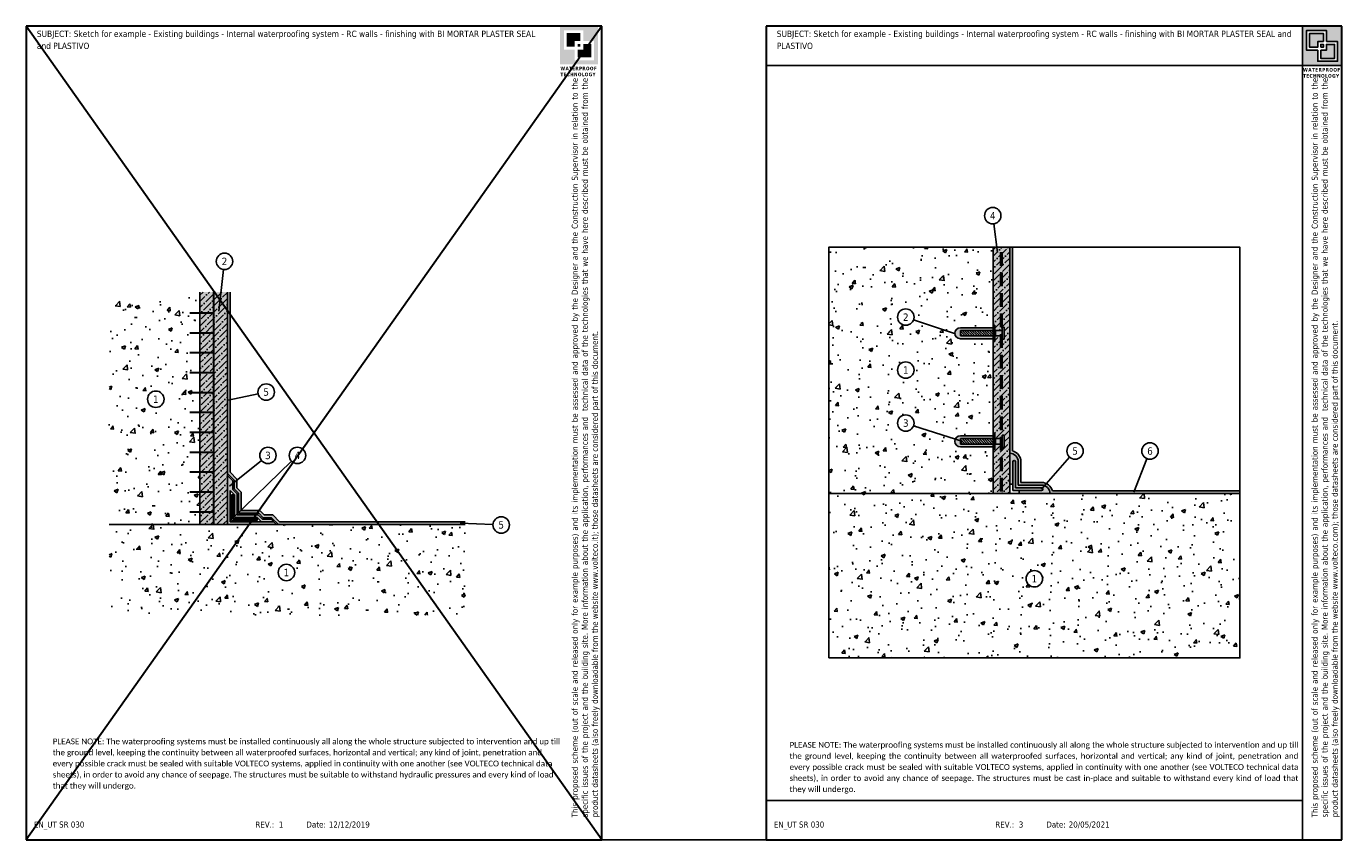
# Model space of a CAD drawing. Header units: millimetres. Extents: x 7288.4 to 7336.4, y 2536 to 2565.7.
import ezdxf
from ezdxf.enums import TextEntityAlignment as Align

# ---------------------------------------------------------------- set-up
doc = ezdxf.new("R2010")
doc.units = ezdxf.units.MM
doc.linetypes.add('CONTINUA', pattern=[0])
doc.linetypes.add('HIDDEN', pattern=[0.375, 0.25, -0.125])
doc.layers.add('0.4', color=7, linetype='CONTINUA', lineweight=30)
doc.layers.add('contorno', color=6, linetype='Continuous', plot=False)
doc.layers.add('nascosto', color=7, linetype='Continuous', lineweight=25, plot=False)
doc.styles.add('tahoma', font='tahoma.ttf', dxfattribs={"height": 0.3})

msp = doc.modelspace()

# ---------------------------------------------------------------- hatches: boundary and pattern name
h = msp.add_hatch(color=252)
h.dxf.hatch_style = 1
h.paths.add_polyline_path([(7309.302, 2565.674), (7307.913, 2565.674), (7307.913, 2564.285), (7309.302, 2564.285)])
h.paths.add_polyline_path([(7308.058, 2564.825), (7308.058, 2565.527), (7308.761, 2565.527), (7308.761, 2565.134), (7309.157, 2565.134), (7309.157, 2564.432), (7308.454, 2564.432), (7308.454, 2564.825)], flags=16)
h.paths.add_polyline_path([(7308.162, 2564.929), (7308.162, 2565.423), (7308.657, 2565.423), (7308.657, 2565.134), (7308.454, 2565.134), (7308.454, 2564.929)], flags=0)
h.paths.add_polyline_path([(7308.558, 2564.825), (7308.761, 2564.825), (7308.761, 2565.03), (7309.053, 2565.03), (7309.053, 2564.536), (7308.558, 2564.536)], flags=0)
h.paths.add_polyline_path([(7308.558, 2564.929), (7308.558, 2565.03), (7308.657, 2565.03), (7308.657, 2564.929)], flags=0)
h.paths.add_polyline_path([(7308.657, 2565.423), (7308.162, 2565.423), (7308.162, 2564.929), (7308.454, 2564.929), (7308.454, 2565.134), (7308.657, 2565.134)], flags=0)
h.paths.add_polyline_path([(7308.657, 2565.03), (7308.558, 2565.03), (7308.558, 2564.929), (7308.657, 2564.929)], flags=0)
h.paths.add_polyline_path([(7309.053, 2565.03), (7308.761, 2565.03), (7308.761, 2564.825), (7308.558, 2564.825), (7308.558, 2564.536), (7309.053, 2564.536)], flags=0)
h = msp.add_hatch(color=252)
h.dxf.hatch_style = 1
h.paths.add_polyline_path([(7308.657, 2565.423), (7308.162, 2565.423), (7308.162, 2564.929), (7308.454, 2564.929), (7308.454, 2565.134), (7308.657, 2565.134)])
h = msp.add_hatch(color=252)
h.dxf.hatch_style = 1
h.paths.add_polyline_path([(7308.657, 2565.03), (7308.558, 2565.03), (7308.558, 2564.929), (7308.657, 2564.929)])
h = msp.add_hatch(color=252)
h.dxf.hatch_style = 1
h.paths.add_polyline_path([(7309.053, 2565.03), (7308.761, 2565.03), (7308.761, 2564.825), (7308.558, 2564.825), (7308.558, 2564.536), (7309.053, 2564.536)])
h = msp.add_hatch()
h.set_pattern_fill('AR-CONC', color=256, scale=0.008)
h.set_pattern_definition([(50, (4149.9634, 1722.2054), (1.45747735, -0.1275127), [0.1524, -1.6764]), (355, (4149.9634, 1722.2054), (-0.2819474, 1.52845476), [0.12192, -1.3411247]), (100.451445, (4150.0849, 1722.1948), (1.17553, 1.400942), [0.1295201, -1.42472196]), (46.1842, (4149.9634, 1722.6118), (2.1686323, -0.3363386), [0.2286, -2.5146]), (96.63556, (4150.1441, 1722.5838), (1.8992331, 1.979409), [0.1942802, -2.1370849]), (351.18415, (4149.9634, 1722.6118), (1.899233, 1.979409), [0.1828797, -2.0116779]), (21, (4150.1666, 1722.5102), (1.21291513, -0.8181216), [0.1524, -1.6764]), (326, (4150.1666, 1722.5102), (0.4944162, 1.4735037), [0.12192, -1.34112]), (71.451445, (4150.2677, 1722.442), (1.70733135, 0.65538215), [0.1295201, -1.4247195]), (37.5, (4149.9634, 1722.20544), (0.02470883, 0.67644031), [0, -1.324864, 0, -1.36144, 0, -1.3462]), (7.5, (4149.9634, 1722.20544), (0.5345573, 0.8014446), [0, -0.776224, 0, -1.294384, 0, -0.51308]), (327.5, (4149.51026, 1722.20544), (1.08472476, -0.04582995), [0, -0.508, 0, -1.58496, 0, -2.10312]), (317.5, (4149.3071, 1722.2054), (1.18503345, 0.20341193), [0, -0.6604, 0, -1.052576, 0, -1.49352])])
h.paths.add_polyline_path([(7323.725, 2550.319), (7322.525, 2550.319, -0.538453), (7322.341, 2550.598), (7320.818, 2551.091, -0.849741), (7320.234, 2551.187, -1), (7320.834, 2551.187, -0.081232), (7320.818, 2551.091), (7322.341, 2550.598, -0.300008), (7322.525, 2550.719), (7323.725, 2550.719), (7323.725, 2550.819), (7323.725, 2554.266), (7322.525, 2554.266, -0.395227), (7322.326, 2554.453), (7320.818, 2554.96, -0.849741), (7320.234, 2555.056, -1), (7320.834, 2555.056, -0.081232), (7320.818, 2554.96), (7322.326, 2554.453, -0.433459), (7322.525, 2554.666), (7323.725, 2554.666), (7323.725, 2554.766), (7323.725, 2557.609), (7317.725, 2557.609), (7317.725, 2548.609), (7323.725, 2548.609)])
h.paths.add_polyline_path([(7320.234, 2553.121, -1), (7320.834, 2553.121, -1)], flags=16)
h.paths.add_polyline_path([(7332.725, 2548.609), (7317.725, 2548.609), (7317.725, 2542.609), (7332.725, 2542.609)])
h.paths.add_polyline_path([(7325.525, 2545.501, -1), (7324.925, 2545.501, -1)], flags=16)
h.paths.add_polyline_path([(7320.364, 2552.917), (7320.703, 2552.917), (7320.703, 2553.324), (7320.364, 2553.324)], flags=8)
h.paths.add_polyline_path([(7325.056, 2545.298), (7325.394, 2545.298), (7325.394, 2545.704), (7325.056, 2545.704)], flags=8)
h = msp.add_hatch(color=253)
h.dxf.hatch_style = 1
h.paths.add_polyline_path([(7324.025, 2557.609), (7323.725, 2557.609), (7323.725, 2554.766), (7323.785, 2554.766), (7323.785, 2554.546), (7323.805, 2554.566), (7324.025, 2554.566)], flags=17)
h.paths.add_polyline_path([(7324.325, 2557.609), (7324.025, 2557.609), (7324.025, 2554.566), (7324.045, 2554.566), (7324.045, 2554.686), (7324.125, 2554.686), (7324.125, 2554.246), (7324.045, 2554.246), (7324.045, 2554.366), (7324.025, 2554.366), (7324.025, 2550.619), (7324.045, 2550.619), (7324.045, 2550.739), (7324.125, 2550.739), (7324.125, 2550.299), (7324.045, 2550.299), (7324.045, 2550.419), (7323.805, 2550.419), (7323.785, 2550.439), (7323.785, 2550.219), (7323.725, 2550.219), (7323.725, 2548.609), (7324.325, 2548.609)])
h.paths.add_polyline_path([(7324.025, 2554.366), (7323.805, 2554.366), (7323.785, 2554.386), (7323.785, 2554.166), (7323.725, 2554.166), (7323.725, 2550.819), (7323.785, 2550.819), (7323.785, 2550.599), (7323.805, 2550.619), (7324.025, 2550.619)], flags=17)
h = msp.add_hatch()
h.set_pattern_fill('ANSI36', color=256, scale=0.05)
h.set_pattern_definition([(45, (4149.9634, 1722.20544), (0.084189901, 0.308696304), [0.396875, -0.079375, 0, -0.079375])])
h.paths.add_polyline_path([(7324.025, 2557.609), (7323.725, 2557.609), (7323.725, 2554.766), (7323.785, 2554.766), (7323.785, 2554.546), (7323.805, 2554.566), (7324.025, 2554.566)], flags=17)
h.paths.add_polyline_path([(7324.325, 2557.609), (7324.025, 2557.609), (7324.025, 2554.566), (7324.025, 2550.419), (7324.045, 2550.419), (7324.045, 2550.739), (7324.125, 2550.739), (7324.125, 2550.299), (7324.045, 2550.299), (7324.045, 2550.419), (7323.805, 2550.419), (7323.785, 2550.439), (7323.785, 2550.219), (7323.725, 2550.219), (7323.725, 2548.609), (7324.325, 2548.609)])
h.paths.add_polyline_path([(7324.125, 2554.686), (7324.125, 2554.246), (7324.045, 2554.246), (7324.045, 2554.686)], flags=16)
h.paths.add_polyline_path([(7324.025, 2554.366), (7323.785, 2554.366), (7323.785, 2554.166), (7323.725, 2554.166), (7323.725, 2550.819), (7323.785, 2550.819), (7323.785, 2550.599), (7323.805, 2550.619), (7324.025, 2550.619)], flags=17)
h = msp.add_hatch(color=146)
h.dxf.hatch_style = 1
h.paths.add_polyline_path([(7324.425, 2557.609), (7324.325, 2557.609), (7324.325, 2550.083, -0.414051), (7324.638, 2549.771), (7324.638, 2548.921), (7325.488, 2548.921, -0.092905), (7325.601, 2548.9), (7325.67, 2548.979, 0.114956), (7325.488, 2549.021), (7324.738, 2549.021), (7324.738, 2549.771, 0.344027), (7324.425, 2550.171)])
h.paths.add_polyline_path([(7332.725, 2548.709), (7325.888, 2548.709, 0.220605), (7325.67, 2548.979), (7325.601, 2548.9, -0.309548), (7325.8, 2548.609), (7332.725, 2548.609)])
h = msp.add_hatch()
h.set_pattern_fill('AR-CONC', color=256, scale=0.008)
h.set_pattern_definition([(50, (3900.7859, 1646.0931), (1.45747735, -0.1275127), [0.1524, -1.6764]), (355, (3900.7859, 1646.0931), (-0.2819474, 1.52845476), [0.12192, -1.3411247]), (100.451445, (3900.9073, 1646.0825), (1.17553, 1.400942), [0.1295201, -1.42472196]), (46.1842, (3900.7859, 1646.4995), (2.1686323, -0.3363386), [0.2286, -2.5146]), (96.63556, (3900.9666, 1646.4715), (1.8992331, 1.979409), [0.1942802, -2.1370849]), (351.18415, (3900.7859, 1646.4995), (1.8992331, 1.979409), [0.1828797, -2.0116779]), (21, (3900.989, 1646.398), (1.21291513, -0.8181216), [0.1524, -1.6764]), (326, (3900.989, 1646.398), (0.4944162, 1.4735037), [0.12192, -1.34112]), (71.451445, (3901.0901, 1646.3298), (1.70733135, 0.65538215), [0.1295201, -1.4247195]), (37.5, (3900.78585, 1646.09315), (0.024708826, 0.67644031), [0, -1.324864, 0, -1.36144, 0, -1.3462]), (7.5, (3900.78585, 1646.09315), (0.5345573, 0.8014446), [0, -0.776224, 0, -1.294384, 0, -0.51308]), (327.5, (3900.3327, 1646.09315), (1.08472476, -0.04582995), [0, -0.508, 0, -1.58496, 0, -2.10312]), (317.5, (3900.1295, 1646.0931), (1.18503345, 0.20341193), [0, -0.6604, 0, -1.052576, 0, -1.49352])])
h.paths.add_polyline_path([(7294.777, 2555.972), (7291.469, 2555.972), (7291.469, 2547.481), (7294.777, 2547.481), (7294.777, 2548.546), (7294.13, 2548.546), (7293.435, 2548.89, -0.793377), (7292.866, 2549.023, -1), (7293.466, 2549.023, -0.115214), (7293.435, 2548.89), (7294.13, 2548.546), (7294.777, 2548.546)])
h.paths.add_polyline_path([(7292.866, 2552.057, -1), (7293.466, 2552.057, -1)], flags=16)
h.paths.add_polyline_path([(7292.996, 2551.85), (7293.336, 2551.85), (7293.336, 2552.263), (7292.996, 2552.263)], flags=8)
at = {"ltscale": 2}
h = msp.add_hatch(color=253, dxfattribs=at)
h.dxf.hatch_style = 1
h.paths.add_polyline_path([(7295.284, 2555.972), (7294.777, 2555.972), (7294.777, 2555.195), (7295.284, 2555.195)])
h.paths.add_polyline_path([(7295.284, 2555.195), (7294.777, 2555.195), (7294.777, 2554.468), (7295.284, 2554.468)])
h.paths.add_polyline_path([(7295.284, 2554.468), (7294.777, 2554.468), (7294.777, 2553.745), (7295.284, 2553.745)])
h.paths.add_polyline_path([(7295.284, 2553.745), (7294.777, 2553.745), (7294.777, 2553.018), (7295.284, 2553.018)])
h.paths.add_polyline_path([(7295.284, 2553.018), (7294.777, 2553.018), (7294.777, 2552.291), (7295.284, 2552.291)])
h.paths.add_polyline_path([(7295.284, 2552.291), (7294.777, 2552.291), (7294.777, 2551.568), (7295.284, 2551.568)])
h.paths.add_polyline_path([(7295.284, 2551.568), (7294.777, 2551.568), (7294.777, 2550.84), (7295.284, 2550.84)])
h.paths.add_polyline_path([(7295.284, 2550.84), (7294.777, 2550.84), (7294.777, 2550.114), (7295.284, 2550.114)])
h.paths.add_polyline_path([(7295.284, 2550.114), (7294.777, 2550.114), (7294.777, 2549.39), (7295.284, 2549.39)])
h.paths.add_polyline_path([(7295.284, 2549.39), (7294.777, 2549.39), (7294.777, 2548.667), (7295.284, 2548.667)])
h.paths.add_polyline_path([(7295.284, 2548.667), (7294.777, 2548.667), (7294.777, 2547.937), (7295.284, 2547.937)])
h.paths.add_polyline_path([(7295.284, 2547.937), (7294.777, 2547.937), (7294.777, 2547.481), (7295.284, 2547.481)])
h.paths.add_polyline_path([(7295.777, 2555.972), (7295.284, 2555.972), (7295.284, 2547.481), (7295.777, 2547.481)])
h = msp.add_hatch(dxfattribs=at)
h.set_pattern_fill('ANSI36', color=256, scale=0.05)
h.set_pattern_definition([(45, (54.37483, 0), (0.084189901, 0.308696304), [0.396875, -0.079375, 0, -0.079375])])
h.paths.add_polyline_path([(7295.777, 2555.972), (7295.284, 2555.972), (7295.284, 2547.481), (7295.777, 2547.481)])
h.paths.add_polyline_path([(7295.284, 2554.468), (7294.777, 2554.468), (7294.777, 2553.745), (7295.284, 2553.745)])
h.paths.add_polyline_path([(7295.284, 2555.195), (7294.777, 2555.195), (7294.777, 2554.468), (7295.284, 2554.468)])
h.paths.add_polyline_path([(7295.284, 2555.972), (7294.777, 2555.972), (7294.777, 2555.195), (7295.284, 2555.195)])
h.paths.add_polyline_path([(7295.284, 2553.745), (7294.777, 2553.745), (7294.777, 2553.018), (7295.284, 2553.018)])
h.paths.add_polyline_path([(7295.284, 2553.018), (7294.777, 2553.018), (7294.777, 2552.291), (7295.284, 2552.291)])
h.paths.add_polyline_path([(7295.284, 2552.291), (7294.777, 2552.291), (7294.777, 2551.568), (7295.284, 2551.568)])
h.paths.add_polyline_path([(7295.284, 2551.568), (7294.777, 2551.568), (7294.777, 2550.84), (7295.284, 2550.84)])
h.paths.add_polyline_path([(7295.284, 2550.84), (7294.777, 2550.84), (7294.777, 2550.114), (7295.284, 2550.114)])
h.paths.add_polyline_path([(7295.284, 2550.114), (7294.777, 2550.114), (7294.777, 2549.39), (7295.284, 2549.39)])
h.paths.add_polyline_path([(7295.284, 2549.39), (7294.777, 2549.39), (7294.777, 2548.667), (7295.284, 2548.667)])
h.paths.add_polyline_path([(7295.284, 2548.667), (7294.777, 2548.667), (7294.777, 2547.937), (7295.284, 2547.937)])
h.paths.add_polyline_path([(7295.284, 2547.937), (7294.777, 2547.937), (7294.777, 2547.481), (7295.284, 2547.481)])
h = msp.add_hatch(color=146, dxfattribs=at)
h.dxf.hatch_style = 1
h.paths.add_polyline_path([(7295.877, 2555.972), (7295.777, 2555.972), (7295.777, 2549.347), (7296.027, 2549.097), (7296.027, 2549.016), (7296.127, 2549.096), (7296.127, 2549.139), (7295.877, 2549.389)])
h.paths.add_polyline_path([(7296.287, 2548.667), (7296.127, 2548.827), (7296.127, 2549.096), (7296.027, 2549.016), (7296.027, 2548.785), (7296.187, 2548.625), (7296.187, 2547.891), (7296.196, 2547.891), (7296.298, 2547.991), (7296.287, 2547.991)])
h.paths.add_polyline_path([(7297.434, 2547.831), (7297.122, 2547.831), (7296.962, 2547.991), (7296.298, 2547.991), (7296.196, 2547.891), (7296.921, 2547.891), (7297.081, 2547.731), (7297.393, 2547.731), (7297.643, 2547.481), (7304.451, 2547.481), (7304.451, 2547.581), (7297.684, 2547.581)])
h = msp.add_hatch(color=58)
h.dxf.hatch_style = 1
h.paths.add_polyline_path([(7323.725, 2550.719), (7322.525, 2550.719, 0.300008), (7322.341, 2550.598), (7322.525, 2550.539), (7322.525, 2550.619), (7323.725, 2550.619)])
h.paths.add_polyline_path([(7323.725, 2550.419), (7322.525, 2550.419), (7322.525, 2550.539), (7322.341, 2550.598, 0.538453), (7322.525, 2550.319), (7323.725, 2550.319)])
h.paths.add_polyline_path([(7323.725, 2554.666), (7322.525, 2554.666, 1), (7322.525, 2554.266), (7323.725, 2554.266), (7323.725, 2554.366), (7322.525, 2554.366), (7322.525, 2554.566), (7323.725, 2554.566)])
h = msp.add_hatch(color=8)
h.dxf.hatch_style = 1
h.paths.add_polyline_path([(7324.125, 2554.686), (7324.045, 2554.686), (7324.045, 2554.246), (7324.125, 2554.246)])
h.paths.add_polyline_path([(7324.025, 2554.566), (7323.805, 2554.566), (7323.805, 2554.366), (7324.025, 2554.366)])
h.paths.add_polyline_path([(7324.045, 2554.566), (7324.025, 2554.566), (7324.025, 2554.366), (7324.045, 2554.366)])
h.paths.add_polyline_path([(7323.805, 2554.566), (7323.785, 2554.546), (7323.785, 2554.386), (7323.805, 2554.366)])
h.paths.add_polyline_path([(7323.785, 2554.766), (7323.725, 2554.766), (7323.725, 2554.166), (7323.785, 2554.166)])
h.paths.add_polyline_path([(7323.725, 2554.566), (7322.525, 2554.566), (7322.525, 2554.369), (7322.528, 2554.366), (7323.725, 2554.366)])
h.paths.add_polyline_path([(7324.125, 2550.739), (7324.045, 2550.739), (7324.045, 2550.299), (7324.125, 2550.299)])
h.paths.add_polyline_path([(7324.025, 2550.619), (7323.805, 2550.619), (7323.805, 2550.419), (7324.025, 2550.419)])
h.paths.add_polyline_path([(7324.045, 2550.619), (7324.025, 2550.619), (7324.025, 2550.419), (7324.045, 2550.419)])
h.paths.add_polyline_path([(7323.785, 2550.819), (7323.725, 2550.819), (7323.725, 2550.219), (7323.785, 2550.219)])
h.paths.add_polyline_path([(7323.805, 2550.619), (7323.785, 2550.599), (7323.785, 2550.439), (7323.805, 2550.419)])
h.paths.add_polyline_path([(7323.725, 2550.619), (7322.525, 2550.619), (7322.525, 2550.422), (7322.528, 2550.419), (7323.725, 2550.419)])
h = msp.add_hatch()
h.set_pattern_fill('ANSI31', color=256, scale=0.02, angle=-90)
h.set_pattern_definition([(315, (6145.56422, 4864.3571), (0.0449012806, 0.0449012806), [])])
h.paths.add_polyline_path([(7323.725, 2554.366), (7323.725, 2554.566), (7322.525, 2554.566), (7322.525, 2554.369), (7322.528, 2554.366)])
h = msp.add_hatch()
h.set_pattern_fill('ANSI31', color=256, scale=0.02, angle=-90)
h.set_pattern_definition([(315, (6145.56422, 4860.4101), (0.0449012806, 0.0449012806), [])])
h.paths.add_polyline_path([(7323.725, 2550.419), (7323.725, 2550.619), (7322.525, 2550.619), (7322.525, 2550.422), (7322.528, 2550.419)])
h = msp.add_hatch(color=8)
h.dxf.hatch_style = 1
h.paths.add_polyline_path([(7324.325, 2550.083), (7324.325, 2548.952), (7324.438, 2548.952), (7324.438, 2549.771, -1), (7324.538, 2549.771), (7324.538, 2548.821), (7325.488, 2548.821, -0.18226), (7325.521, 2548.809), (7325.601, 2548.9, 0.092905), (7325.488, 2548.921), (7324.638, 2548.921), (7324.638, 2549.771, 0.414051)])
h = msp.add_hatch(color=40)
h.dxf.hatch_style = 1
h.paths.add_polyline_path([(7324.538, 2549.771, 1), (7324.438, 2549.771), (7324.438, 2548.721), (7325.488, 2548.721, 1), (7325.488, 2548.821), (7324.538, 2548.821)])
h = msp.add_hatch(color=8)
h.dxf.hatch_style = 1
h.paths.add_polyline_path([(7295.977, 2549.077), (7295.777, 2549.277), (7295.777, 2547.888), (7295.877, 2547.872), (7295.877, 2548.723), (7296.037, 2548.563), (7296.037, 2547.741), (7296.859, 2547.741), (7297.019, 2547.581), (7297.472, 2547.581), (7297.372, 2547.681), (7297.06, 2547.681), (7296.9, 2547.841), (7296.137, 2547.841), (7296.137, 2548.605), (7295.977, 2548.765)])
h.paths.add_polyline_path([(7297.472, 2547.581), (7297.019, 2547.581), (7295.877, 2547.581), (7295.877, 2547.872), (7295.777, 2547.888), (7295.777, 2547.481), (7297.572, 2547.481)])
h = msp.add_hatch(color=8)
h.dxf.hatch_style = 1
h.paths.add_polyline_path([(7325.601, 2548.9), (7325.521, 2548.809, -0.691675), (7325.488, 2548.721), (7324.668, 2548.721), (7324.668, 2548.609), (7325.8, 2548.609, 0.309548)])
h = msp.add_hatch(color=40)
h.dxf.hatch_style = 1
h.paths.add_polyline_path([(7295.987, 2548.563), (7295.927, 2548.563), (7295.927, 2547.631), (7296.859, 2547.631), (7296.859, 2547.691), (7295.987, 2547.691)])
h = msp.add_hatch()
h.set_pattern_fill('AR-CONC', color=256, scale=0.008)
h.set_pattern_definition([(50, (4198.0623, 1271.4132), (1.45747735, -0.1275127), [0.1524, -1.6764]), (355, (4198.0623, 1271.4132), (-0.2819474, 1.52845476), [0.12192, -1.3411247]), (100.451445, (4198.1838, 1271.4025), (1.17553, 1.400942), [0.1295201, -1.42472196]), (46.1842, (4198.0623, 1271.8196), (2.1686323, -0.3363386), [0.2286, -2.5146]), (96.63556, (4198.243, 1271.7915), (1.8992331, 1.979409), [0.1942802, -2.1370849]), (351.18415, (4198.0623, 1271.8196), (1.899233, 1.979409), [0.1828797, -2.0116779]), (21, (4198.2655, 1271.718), (1.21291513, -0.8181216), [0.1524, -1.6764]), (326, (4198.2655, 1271.718), (0.4944162, 1.4735037), [0.12192, -1.34112]), (71.451445, (4198.3666, 1271.6498), (1.70733135, 0.65538215), [0.1295201, -1.4247195]), (37.5, (4198.0623, 1271.41316), (0.02470883, 0.67644031), [0, -1.324864, 0, -1.36144, 0, -1.3462]), (7.5, (4198.0623, 1271.41316), (0.5345573, 0.8014446), [0, -0.776224, 0, -1.294384, 0, -0.51308]), (327.5, (4197.6092, 1271.41316), (1.08472476, -0.04582995), [0, -0.508, 0, -1.58496, 0, -2.10312]), (317.5, (4197.406, 1271.4132), (1.18503345, 0.20341193), [0, -0.6604, 0, -1.052576, 0, -1.49352])])
h.paths.add_polyline_path([(7304.451, 2547.481), (7291.469, 2547.481), (7291.469, 2544.173), (7304.451, 2544.173)])
h.paths.add_polyline_path([(7297.634, 2545.73, -1), (7298.234, 2545.73, -1)], flags=16)
h.paths.add_polyline_path([(7297.765, 2545.527), (7298.104, 2545.527), (7298.104, 2545.934), (7297.765, 2545.934)], flags=8)
at = {"layer": '0.4'}
h = msp.add_hatch(color=252, dxfattribs=at)
h.dxf.hatch_style = 1
h.paths.add_polyline_path([(7336.44, 2565.674), (7335.01, 2565.674), (7335.01, 2564.243), (7336.44, 2564.243)])
h.paths.add_polyline_path([(7335.159, 2565.523), (7335.883, 2565.523), (7335.883, 2565.118), (7336.291, 2565.118), (7336.291, 2564.395), (7335.567, 2564.395), (7335.567, 2564.799), (7335.159, 2564.799)], flags=16)
h.paths.add_polyline_path([(7335.266, 2565.416), (7335.776, 2565.416), (7335.776, 2565.118), (7335.567, 2565.118), (7335.567, 2564.906), (7335.266, 2564.906)], flags=0)
h.paths.add_polyline_path([(7335.674, 2565.011), (7335.776, 2565.011), (7335.776, 2564.906), (7335.674, 2564.906)], flags=0)
h.paths.add_polyline_path([(7335.674, 2564.799), (7335.883, 2564.799), (7335.883, 2565.011), (7336.184, 2565.011), (7336.184, 2564.501), (7335.674, 2564.501)], flags=0)
h.paths.add_polyline_path([(7335.776, 2565.416), (7335.266, 2565.416), (7335.266, 2564.906), (7335.567, 2564.906), (7335.567, 2565.118), (7335.776, 2565.118)], flags=0)
h.paths.add_polyline_path([(7335.776, 2565.011), (7335.674, 2565.011), (7335.674, 2564.906), (7335.776, 2564.906)], flags=0)
h.paths.add_polyline_path([(7336.184, 2565.011), (7335.883, 2565.011), (7335.883, 2564.799), (7335.674, 2564.799), (7335.674, 2564.501), (7336.184, 2564.501)], flags=0)
h = msp.add_hatch(color=252, dxfattribs=at)
h.dxf.hatch_style = 1
h.paths.add_polyline_path([(7335.776, 2565.416), (7335.266, 2565.416), (7335.266, 2564.906), (7335.567, 2564.906), (7335.567, 2565.118), (7335.776, 2565.118)])
h.paths.add_polyline_path([(7335.776, 2565.011), (7335.674, 2565.011), (7335.674, 2564.906), (7335.776, 2564.906)], flags=17)
h.paths.add_polyline_path([(7336.184, 2565.011), (7335.883, 2565.011), (7335.883, 2564.799), (7335.674, 2564.799), (7335.674, 2564.501), (7336.184, 2564.501)])

# ---------------------------------------------------------------- linework, layer by layer
for p, q in [((7323.746, 2558.462), (7323.88, 2557.41)), ((7323.725, 2548.609), (7323.725, 2557.609)), ((7324.325, 2548.609), (7324.325, 2557.609)), ((7324.425, 2557.609), (7324.425, 2550.171)), ((7295.639, 2556.793), (7295.469, 2555.273)), ((7294.777, 2547.481), (7294.777, 2555.972)), ((7295.777, 2547.481), (7295.777, 2555.972)), ((7322.35, 2554.445), (7320.818, 2554.96)), ((7322.525, 2554.666), (7323.725, 2554.666)), ((7322.525, 2554.566), (7323.725, 2554.566)), ((7322.525, 2554.566), (7322.525, 2554.366)), ((7323.725, 2554.166), (7323.725, 2554.766)), ((7323.785, 2554.766), (7323.725, 2554.766)), ((7323.785, 2554.166), (7323.785, 2554.766)), ((7323.785, 2554.546), (7323.805, 2554.566)), ((7323.805, 2554.566), (7324.045, 2554.566)), ((7323.805, 2554.566), (7323.805, 2554.366)), ((7324.045, 2554.246), (7324.045, 2554.686)), ((7324.125, 2554.686), (7324.045, 2554.686)), ((7324.125, 2554.246), (7324.125, 2554.686)), ((7322.525, 2554.366), (7323.725, 2554.366)), ((7322.525, 2554.266), (7323.725, 2554.266)), ((7323.785, 2554.166), (7323.725, 2554.166)), ((7323.805, 2554.366), (7323.785, 2554.386)), ((7323.805, 2554.366), (7324.045, 2554.366)), ((7324.125, 2554.246), (7324.045, 2554.246)), ((7296.901, 2552.257), (7295.81, 2552.028)), ((7322.616, 2550.509), (7320.818, 2551.091)), ((7323.725, 2550.219), (7323.725, 2550.819)), ((7323.785, 2550.819), (7323.725, 2550.819)), ((7323.785, 2550.219), (7323.785, 2550.819)), ((7324.045, 2550.299), (7324.045, 2550.739)), ((7324.125, 2550.739), (7324.045, 2550.739)), ((7324.125, 2550.299), (7324.125, 2550.739)), ((7322.525, 2550.719), (7323.725, 2550.719)), ((7322.525, 2550.619), (7323.725, 2550.619)), ((7322.525, 2550.619), (7322.525, 2550.419)), ((7322.525, 2550.419), (7323.725, 2550.419)), ((7322.525, 2550.319), (7323.725, 2550.319)), ((7323.785, 2550.599), (7323.805, 2550.619)), ((7323.805, 2550.419), (7323.785, 2550.439)), ((7323.805, 2550.619), (7324.045, 2550.619)), ((7323.805, 2550.619), (7323.805, 2550.419)), ((7323.805, 2550.419), (7324.045, 2550.419)), ((7324.125, 2550.299), (7324.045, 2550.299)), ((7297.024, 2549.817), (7295.858, 2548.88)), ((7323.785, 2550.219), (7323.725, 2550.219)), ((7324.438, 2549.771), (7324.438, 2548.721)), ((7326.513, 2549.939), (7325.488, 2548.771)), ((7329.335, 2549.885), (7328.86, 2548.666)), ((7317.725, 2548.609), (7332.725, 2548.609)), ((7324.325, 2548.609), (7332.725, 2548.609)), ((7324.438, 2548.721), (7325.488, 2548.721)), ((7324.668, 2548.609), (7324.668, 2548.721)), ((7332.725, 2548.709), (7325.888, 2548.709)), ((7291.469, 2547.481), (7304.451, 2547.481)), ((7304.451, 2547.481), (7295.777, 2547.481)), ((7297.484, 2547.481), (7297.156, 2547.481))]:
    msp.add_line(p, q)
at = {"linetype": 'HIDDEN', "lineweight": 50, "ltscale": 2}
msp.add_line((7324.025, 2548.682), (7324.025, 2557.609), dxfattribs=at)
at = {"linetype": 'CONTINUA', "lineweight": 30}
for p, q in [((7295.284, 2547.481), (7295.284, 2555.972)), ((7295.275, 2555.195), (7294.411, 2555.195)), ((7295.275, 2554.468), (7294.411, 2554.468)), ((7295.275, 2553.745), (7294.411, 2553.745)), ((7295.275, 2553.018), (7294.411, 2553.018)), ((7295.275, 2552.291), (7294.411, 2552.291)), ((7295.275, 2550.84), (7294.411, 2550.84)), ((7295.275, 2550.114), (7294.411, 2550.114)), ((7295.275, 2549.39), (7294.411, 2549.39)), ((7295.275, 2548.667), (7294.411, 2548.667)), ((7295.275, 2547.937), (7294.411, 2547.937))]:
    msp.add_line(p, q, dxfattribs=at)
at = {"linetype": 'CONTINUA'}
for p, q in [((7295.877, 2555.972), (7295.877, 2549.389)), ((7295.877, 2548.723), (7295.877, 2547.581)), ((7295.927, 2548.563), (7295.927, 2547.631)), ((7295.987, 2548.563), (7295.987, 2547.691)), ((7296.037, 2548.563), (7296.037, 2547.741)), ((7296.137, 2548.605), (7296.137, 2547.841)), ((7296.187, 2548.625), (7296.187, 2547.891)), ((7296.287, 2548.667), (7296.287, 2547.991)), ((7296.137, 2547.841), (7296.9, 2547.841)), ((7296.187, 2547.891), (7296.921, 2547.891)), ((7296.287, 2547.991), (7296.962, 2547.991)), ((7295.927, 2547.631), (7296.859, 2547.631)), ((7295.987, 2547.691), (7296.859, 2547.691)), ((7296.037, 2547.741), (7296.859, 2547.741)), ((7297.684, 2547.581), (7304.451, 2547.581))]:
    msp.add_line(p, q, dxfattribs=at)
at = {"linetype": 'Continuous'}
for p, q in [((7322.525, 2554.369), (7322.528, 2554.366)), ((7322.525, 2550.422), (7322.528, 2550.419))]:
    msp.add_line(p, q, dxfattribs=at)
at = {"lineweight": 30}
msp.add_line((7295.275, 2551.568), (7294.411, 2551.568), dxfattribs=at)
at = {"ltscale": 2}
for p, q in [((7295.959, 2547.702), (7298.119, 2549.796)), ((7296.027, 2549.097), (7295.777, 2549.347)), ((7296.127, 2549.139), (7295.877, 2549.389)), ((7295.977, 2549.077), (7295.777, 2549.277)), ((7295.977, 2548.765), (7295.977, 2549.077)), ((7296.027, 2548.785), (7296.027, 2549.097)), ((7296.127, 2548.827), (7296.127, 2549.139)), ((7296.287, 2548.667), (7296.127, 2548.827)), ((7296.037, 2548.563), (7295.877, 2548.723)), ((7295.927, 2548.563), (7295.987, 2548.563)), ((7296.137, 2548.605), (7295.977, 2548.765)), ((7296.187, 2548.625), (7296.027, 2548.785)), ((7296.9, 2547.841), (7297.06, 2547.681)), ((7296.921, 2547.891), (7297.081, 2547.731)), ((7296.962, 2547.991), (7297.122, 2547.831)), ((7297.019, 2547.581), (7295.877, 2547.581)), ((7296.859, 2547.741), (7297.019, 2547.581)), ((7296.859, 2547.631), (7296.859, 2547.691)), ((7297.019, 2547.581), (7297.472, 2547.581)), ((7297.06, 2547.681), (7297.372, 2547.681)), ((7297.081, 2547.731), (7297.393, 2547.731)), ((7297.122, 2547.831), (7297.434, 2547.831)), ((7297.372, 2547.681), (7297.572, 2547.481)), ((7297.393, 2547.731), (7297.643, 2547.481)), ((7297.434, 2547.831), (7297.684, 2547.581)), ((7305.47, 2547.479), (7304.271, 2547.533)), ((7315.44, 2535.974), (7309.44, 2535.974))]:
    msp.add_line(p, q, dxfattribs=at)
at = {"lineweight": -3}
for p, q in [((7324.538, 2549.771), (7324.538, 2548.821)), ((7324.638, 2549.771), (7324.638, 2548.921)), ((7324.738, 2549.771), (7324.738, 2549.021)), ((7324.538, 2548.821), (7325.488, 2548.821)), ((7324.638, 2548.921), (7325.488, 2548.921)), ((7324.738, 2549.021), (7325.488, 2549.021))]:
    msp.add_line(p, q, dxfattribs=at)
msp.add_lwpolyline([(7324.325, 2548.952), (7324.438, 2548.952)])
msp.add_lwpolyline([(7324.325, 2548.952), (7324.438, 2548.952)])
at = {"color": 7}
for centre in [(7323.708, 2558.759), (7323.708, 2558.759), (7323.708, 2558.759), (7323.708, 2558.759), (7295.673, 2557.091), (7295.673, 2557.091), (7295.673, 2557.091), (7295.673, 2557.091), (7320.534, 2555.056), (7320.534, 2555.056), (7320.534, 2555.056), (7320.534, 2555.056), (7320.534, 2553.121), (7320.534, 2553.121), (7320.534, 2553.121), (7320.534, 2553.121), (7293.166, 2552.057), (7293.166, 2552.057), (7293.166, 2552.057), (7293.166, 2552.057), (7297.194, 2552.318), (7297.194, 2552.318), (7297.194, 2552.318), (7297.194, 2552.318), (7320.534, 2551.187), (7320.534, 2551.187), (7320.534, 2551.187), (7320.534, 2551.187), (7297.258, 2550.005), (7297.258, 2550.005), (7297.258, 2550.005), (7297.258, 2550.005), (7298.335, 2550.005), (7298.335, 2550.005), (7298.335, 2550.005), (7298.335, 2550.005), (7326.711, 2550.165), (7326.711, 2550.165), (7326.711, 2550.165), (7326.711, 2550.165), (7329.445, 2550.165), (7329.445, 2550.165), (7329.445, 2550.165), (7329.445, 2550.165), (7305.77, 2547.466), (7305.77, 2547.466), (7305.77, 2547.466), (7305.77, 2547.466), (7297.934, 2545.73), (7297.934, 2545.73), (7297.934, 2545.73), (7297.934, 2545.73), (7325.225, 2545.501), (7325.225, 2545.501), (7325.225, 2545.501), (7325.225, 2545.501)]:
    msp.add_circle(centre, 0.3, dxfattribs=at)
for centre, radius, start, end in [((7322.525, 2554.466), 0.2, 90, 270), ((7322.525, 2550.519), 0.2, 90, 270), ((7324.488, 2549.771), 0.05, 359.9548, 179.9548), ((7325.488, 2548.771), 0.05, 270.0452, 90.0452)]:
    msp.add_arc(centre, radius, start, end)
at = {"lineweight": -3}
for centre, radius, start, end in [((7324.325, 2549.771), 0.312, 359.976, 90), ((7324.325, 2549.771), 0.412, 359.9723, 75.9656), ((7325.488, 2548.609), 0.412, 14.0344, 90.0277), ((7325.488, 2548.609), 0.312, 0, 90.024)]:
    msp.add_arc(centre, radius, start, end, dxfattribs=at)
at = {"layer": 'contorno', "color": 4}
for p, q in [((7335.01, 2564.243), (7315.44, 2564.243)), ((7335.01, 2564.243), (7335.01, 2535.974)), ((7335.01, 2537.404), (7315.44, 2537.404))]:
    msp.add_line(p, q, dxfattribs=at)
for points in [[(7335.01, 2565.674), (7336.44, 2565.674), (7336.44, 2564.243), (7335.01, 2564.243)], [(7335.883, 2565.118), (7336.291, 2565.118), (7336.291, 2564.395), (7335.567, 2564.395), (7335.567, 2564.799), (7335.159, 2564.799), (7335.159, 2565.523), (7335.883, 2565.523)], [(7335.776, 2565.118), (7335.776, 2565.416), (7335.266, 2565.416), (7335.266, 2564.906), (7335.567, 2564.906), (7335.567, 2565.118)], [(7335.674, 2564.906), (7335.674, 2565.011), (7335.776, 2565.011), (7335.776, 2564.906)], [(7335.674, 2564.799), (7335.883, 2564.799), (7335.883, 2565.011), (7336.184, 2565.011), (7336.184, 2564.501), (7335.674, 2564.501)], [(7317.725, 2542.609), (7332.725, 2542.609), (7332.725, 2557.609), (7317.725, 2557.609)], [(7317.725, 2542.609), (7332.725, 2542.609), (7332.725, 2557.609), (7317.725, 2557.609)]]:
    msp.add_lwpolyline(points, close=True, dxfattribs=at)
at = {"layer": 'nascosto', "color": 1, "linetype": 'CONTINUA', "lineweight": 30}
for p, q in [((7288.44, 2565.674), (7288.44, 2535.974)), ((7309.44, 2565.674), (7288.44, 2565.674)), ((7309.44, 2535.974), (7288.44, 2565.674)), ((7309.44, 2565.674), (7288.44, 2535.974)), ((7309.44, 2535.974), (7309.44, 2565.674)), ((7288.44, 2535.974), (7309.44, 2535.974))]:
    msp.add_line(p, q, dxfattribs=at)
at = {"layer": 'nascosto', "color": 4, "linetype": 'CONTINUA', "lineweight": 30}
for p, q in [((7315.44, 2565.674), (7315.44, 2535.974)), ((7336.44, 2565.674), (7315.44, 2565.674)), ((7336.44, 2535.974), (7336.44, 2565.674)), ((7315.44, 2535.974), (7336.44, 2535.974))]:
    msp.add_line(p, q, dxfattribs=at)

# ---------------------------------------------------------------- texts
at = {"color": 7, "style": 'tahoma'}
for s, p in [('4', (7323.708, 2558.759)), ('2', (7295.673, 2557.091)), ('2', (7320.534, 2555.056)), ('1', (7320.534, 2553.121)), ('1', (7293.166, 2552.057)), ('5', (7297.194, 2552.318)), ('3', (7320.534, 2551.187)), ('5', (7326.711, 2550.165)), ('6', (7329.445, 2550.165)), ('3', (7297.258, 2550.005)), ('4', (7298.335, 2550.005)), ('5', (7305.77, 2547.466)), ('1', (7297.934, 2545.73)), ('1', (7325.225, 2545.501))]:
    msp.add_text(s, height=0.27, dxfattribs=at).set_placement(p, align=Align.MIDDLE)
at = {"style": 'tahoma'}
for s, p in [('EN_UT SR 030', (7288.718, 2536.638)), ('REV.:', (7296.799, 2536.638)), (' 1', (7297.574, 2536.638)), ('Date:', (7298.662, 2536.638)), ('12/12/2019', (7299.479, 2536.638)), ('EN_UT SR 030', (7315.718, 2536.638)), ('REV.:', (7323.799, 2536.638)), (' 3', (7324.574, 2536.638)), ('Date:', (7325.662, 2536.638)), ('20/05/2021', (7326.479, 2536.638))]:
    msp.add_text(s, height=0.22, rotation=0.0017, dxfattribs=at).set_placement(p, align=Align.TOP_LEFT)
at = {"color": 7, "true_color": 0xffffff, "insert": (7288.827, 2565.515), "char_height": 0.23, "attachment_point": 1, "style": 'tahoma'}
msp.add_mtext_dynamic_manual_height_columns('\\pxa0.83333,sm1.15;{\\C256;SUBJECT: Sketch for example - Existing buildings - Internal waterproofing system - RC walls - finishing with BI MORTAR PLASTER SEAL and PLASTIVO}', width=18.70052, gutter_width=0, heights=[2.721], dxfattribs=at)
at = {"color": 1, "insert": (7315.827, 2565.515), "char_height": 0.23, "attachment_point": 1, "style": 'tahoma'}
msp.add_mtext_dynamic_manual_height_columns('\\pxa0.83333,sm1.15;{\\C256;SUBJECT: Sketch for example - Existing buildings - Internal waterproofing system - RC walls - finishing with BI MORTAR PLASTER SEAL and PLASTIVO}', width=18.94383, gutter_width=0, heights=[2.721], dxfattribs=at)
at = {"color": 252, "attachment_point": 1, "style": 'tahoma'}
for insert, char_height in [((7307.931, 2564.199), 0.13017), ((7335.028, 2564.154), 0.13409)]:
    msp.add_mtext_dynamic_manual_height_columns('{\\fTahoma|b1|i0|c0|p34;\\T1.1;WATERPROOF TECHNOLOGY}', width=1.63687, gutter_width=12.5, heights=[0], dxfattribs=dict(at, insert=insert, char_height=char_height))
at = {"char_height": 0.22, "attachment_point": 1, "rotation": 90, "style": 'tahoma'}
for s, insert in [('\\pxqj;This proposed scheme (out of scale and released only for example purposes) and its implementation must be assessed and approved by the Designer and the Construction Supervisor in relation to the specific issues of the project and the building site. More information about the application, performances and  technical data of the technologies that we have here described must be obtained from the product datasheets (also freely downloadable from the website www.volteco.it); those datasheets are considered part of this document.', (7308.345, 2536.788)), ('\\pxqj;This proposed scheme (out of scale and released only for example purposes) and its implementation must be assessed and approved by the Designer and the Construction Supervisor in relation to the specific issues of the project and the building site. More information about the application, performances and  technical data of the technologies that we have here described must be obtained from the product datasheets (also freely downloadable from the website www.volteco.com); those datasheets are considered part of this document.', (7335.345, 2536.788))]:
    msp.add_mtext_dynamic_manual_height_columns(s, width=26.9233, gutter_width=0, heights=[3.545], dxfattribs=dict(at, insert=insert))
at = {"color": 1, "insert": (7289.405, 2539.669), "char_height": 0.23, "width": 18.5956, "attachment_point": 1, "style": 'tahoma'}
msp.add_mtext('\\pxa0.83333,sm1.15;{\\fCalibri|b0|i0|c0|p34;\\H0.91667x;\\C256;PLEASE NOTE: The waterproofing systems must be installed continuously all along the whole structure subjected to intervention and up till the ground level, keeping the continuity between all waterproofed surfaces, horizontal and vertical; any kind of joint, penetration and every possible crack must be sealed with suitable VOLTECO systems, applied in continuity with one another (see VOLTECO technical data sheets), in order to avoid any chance of seepage. The structures must be suitable to withstand hydraulic pressures and every kind of load that they will undergo.}', dxfattribs=at)
at = {"insert": (7316.293, 2539.542), "char_height": 0.23, "width": 18.51096, "attachment_point": 1, "style": 'tahoma'}
msp.add_mtext('\\pxa0.83333,sm1.15,qj;{\\fCalibri|b0|i0|c0|p34;\\H0.91667x;PLEASE NOTE: The waterproofing systems must be installed continuously all along the whole structure subjected to intervention and up till the ground level, keeping the continuity between all waterproofed surfaces, horizontal and vertical; any kind of joint, penetration and every possible crack must be sealed with suitable VOLTECO systems, applied in continuity with one another (see VOLTECO technical data sheets), in order to avoid any chance of seepage. The structures must be cast in-place and suitable to withstand every kind of load that they will undergo.}', dxfattribs=at)

doc.saveas('drawing.dxf')
